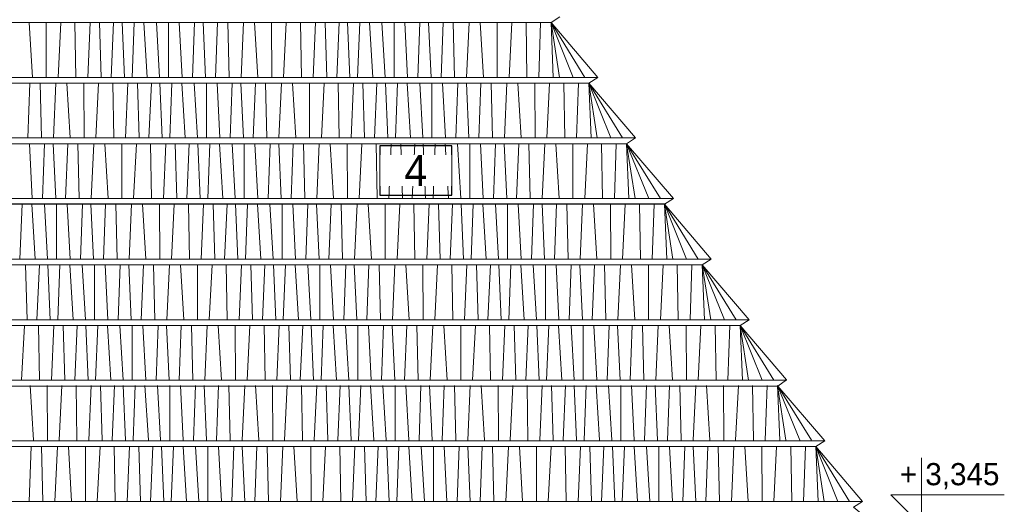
# Model space of a CAD drawing. Header units: centimetres. Extents: x 148485 to 162129, y -6573 to -2118.
# Tile 97 of 167: x 152573 to 152973, y -5879 to -5683. Entities that reach past the tile are written whole.
import ezdxf

# ---------------------------------------------------------------- set-up
doc = ezdxf.new("R2010")
doc.units = ezdxf.units.CM
doc.header["$LTSCALE"] = 0.1
for name, color, linetype, lineweight in [('A_Opisy', 7, 'Continuous', 18), ('ELEWACJE - dach podziały', 34, 'Continuous', 15), ('ELEWACJE - hacz dachówki', 251, 'Continuous', 9)]:
    doc.layers.add(name, color=color, linetype=linetype, lineweight=lineweight)
doc.layers.add('A_opisy elewacji', color=7, linetype='Continuous')
doc.layers.add('A_wymiary_zewn', color=4, linetype='Continuous')
doc.styles.add('CG', font='FL Pismo Techniczne.ttf')
doc.styles.add('TECH', font='flptechn.ttf')

msp = doc.modelspace()

# ---------------------------------------------------------------- linework, layer by layer
at = {"layer": 'A_Opisy'}
msp.add_lwpolyline([(152939.075, -5860.56), (152939.075, -5888.06), (152926.575, -5875.56), (152972.736, -5875.56)], dxfattribs=at)
at = {"layer": 'A_opisy elewacji'}
msp.add_lwpolyline([(152748.271, -5753.867), (152748.271, -5733.867), (152719.015, -5733.867), (152719.015, -5753.867)], close=True, dxfattribs=at)
at = {"layer": 'A_wymiary_zewn'}
msp.add_lwpolyline([(152834.683, -5757.603), (152440.364, -5757.603)], dxfattribs=at)
at = {"layer": 'ELEWACJE - dach podziały'}
for points in [[(152467.476, -5706.091), (152807.572, -5706.091)], [(152452.109, -5730.685), (152822.939, -5730.685)], [(152436.741, -5755.278), (152838.307, -5755.278)], [(152421.373, -5779.872), (152853.675, -5779.872)], [(152406.006, -5804.465), (152869.042, -5804.465)], [(152390.638, -5829.058), (152884.41, -5829.058)], [(152375.27, -5853.652), (152899.777, -5853.652)], [(152359.903, -5878.245), (152915.145, -5878.245)]]:
    msp.add_lwpolyline(points, dxfattribs=at)
at = {"layer": 'ELEWACJE - hacz dachówki'}
for p, q in [((152576.533, -5683.823), (152577.878, -5706.091)), ((152583.44, -5683.823), (152583.526, -5706.091)), ((152589.413, -5683.823), (152588.298, -5706.091)), ((152595.196, -5683.823), (152595.563, -5706.091)), ((152600.373, -5706.091), (152601.336, -5683.823)), ((152605.859, -5706.091), (152605.179, -5683.823)), ((152609.892, -5706.091), (152610.855, -5683.823)), ((152615.303, -5706.091), (152614.341, -5683.823)), ((152618.363, -5706.091), (152619.237, -5683.823)), ((152624.582, -5706.091), (152623.199, -5683.823)), ((152629.563, -5706.091), (152628.252, -5683.823)), ((152633.248, -5706.091), (152633.248, -5683.823)), ((152638.726, -5706.091), (152637.561, -5683.823)), ((152642.905, -5706.091), (152643.706, -5683.823)), ((152648.228, -5706.091), (152647.208, -5683.823)), ((152653.105, -5683.823), (152652.279, -5706.091)), ((152657.272, -5683.823), (152657.822, -5706.091)), ((152663.708, -5683.823), (152662.68, -5706.091)), ((152668.146, -5683.823), (152669.491, -5706.091)), ((152675.053, -5683.823), (152675.139, -5706.091)), ((152681.026, -5683.823), (152679.911, -5706.091)), ((152686.81, -5683.823), (152687.176, -5706.091)), ((152691.986, -5706.091), (152692.949, -5683.823)), ((152697.472, -5706.091), (152696.793, -5683.823)), ((152701.505, -5706.091), (152702.468, -5683.823)), ((152706.917, -5706.091), (152705.954, -5683.823)), ((152709.977, -5706.091), (152710.85, -5683.823)), ((152716.195, -5706.091), (152714.812, -5683.823)), ((152721.176, -5706.091), (152719.866, -5683.823)), ((152724.862, -5706.091), (152724.862, -5683.823)), ((152730.339, -5706.091), (152729.175, -5683.823)), ((152734.518, -5706.091), (152735.319, -5683.823)), ((152739.841, -5706.091), (152738.822, -5683.823)), ((152744.718, -5683.823), (152743.892, -5706.091)), ((152748.885, -5683.823), (152749.435, -5706.091)), ((152755.321, -5683.823), (152754.294, -5706.091)), ((152759.76, -5683.823), (152761.104, -5706.091)), ((152766.666, -5683.823), (152766.753, -5706.091)), ((152772.639, -5683.823), (152771.524, -5706.091)), ((152778.423, -5683.823), (152778.79, -5706.091)), ((152784.358, -5683.823), (152783.6, -5706.091)), ((152788.581, -5683.823), (152789.484, -5706.091)), ((152576.859, -5708.417), (152576.033, -5730.685)), ((152581.026, -5708.417), (152581.576, -5730.685)), ((152587.462, -5708.417), (152586.435, -5730.685)), ((152591.901, -5708.417), (152593.245, -5730.685)), ((152598.807, -5708.417), (152598.894, -5730.685)), ((152604.78, -5708.417), (152603.665, -5730.685)), ((152610.564, -5708.417), (152610.931, -5730.685)), ((152615.741, -5730.685), (152616.704, -5708.417)), ((152621.227, -5730.685), (152620.547, -5708.417)), ((152625.259, -5730.685), (152626.222, -5708.417)), ((152630.671, -5730.685), (152629.708, -5708.417)), ((152633.731, -5730.685), (152634.605, -5708.417)), ((152639.95, -5730.685), (152638.567, -5708.417)), ((152644.931, -5730.685), (152643.62, -5708.417)), ((152648.616, -5730.685), (152648.616, -5708.417)), ((152654.093, -5730.685), (152652.929, -5708.417)), ((152658.272, -5730.685), (152659.073, -5708.417)), ((152663.595, -5730.685), (152662.576, -5708.417)), ((152668.473, -5708.417), (152667.646, -5730.685)), ((152672.639, -5708.417), (152673.189, -5730.685)), ((152679.076, -5708.417), (152678.048, -5730.685)), ((152683.514, -5708.417), (152684.859, -5730.685)), ((152690.421, -5708.417), (152690.507, -5730.685)), ((152696.394, -5708.417), (152695.279, -5730.685)), ((152702.177, -5708.417), (152702.544, -5730.685)), ((152707.354, -5730.685), (152708.317, -5708.417)), ((152712.84, -5730.685), (152712.16, -5708.417)), ((152716.873, -5730.685), (152717.836, -5708.417)), ((152722.284, -5730.685), (152721.322, -5708.417)), ((152725.344, -5730.685), (152726.218, -5708.417)), ((152731.563, -5730.685), (152730.18, -5708.417)), ((152736.544, -5730.685), (152735.233, -5708.417)), ((152740.229, -5730.685), (152740.229, -5708.417)), ((152745.707, -5730.685), (152744.542, -5708.417)), ((152749.886, -5730.685), (152750.687, -5708.417)), ((152755.209, -5730.685), (152754.189, -5708.417)), ((152760.086, -5708.417), (152759.26, -5730.685)), ((152764.253, -5708.417), (152764.803, -5730.685)), ((152770.689, -5708.417), (152769.661, -5730.685)), ((152775.127, -5708.417), (152776.472, -5730.685)), ((152782.034, -5708.417), (152782.12, -5730.685)), ((152788.007, -5708.417), (152786.892, -5730.685)), ((152793.791, -5708.417), (152794.157, -5730.685)), ((152799.726, -5708.417), (152798.967, -5730.685)), ((152803.948, -5708.417), (152804.852, -5730.685)), ((152577.848, -5755.278), (152576.683, -5733.01)), ((152582.027, -5755.278), (152582.828, -5733.01)), ((152587.35, -5755.278), (152586.33, -5733.01)), ((152592.227, -5733.01), (152591.401, -5755.278)), ((152596.394, -5733.01), (152596.944, -5755.278)), ((152602.83, -5733.01), (152601.802, -5755.278)), ((152607.268, -5733.01), (152608.613, -5755.278)), ((152614.175, -5733.01), (152614.261, -5755.278)), ((152620.148, -5733.01), (152619.033, -5755.278)), ((152625.932, -5733.01), (152626.298, -5755.278)), ((152631.108, -5755.278), (152632.071, -5733.01)), ((152636.594, -5755.278), (152635.915, -5733.01)), ((152640.627, -5755.278), (152641.59, -5733.01)), ((152646.039, -5755.278), (152645.076, -5733.01)), ((152649.099, -5755.278), (152649.972, -5733.01)), ((152655.317, -5755.278), (152653.934, -5733.01)), ((152660.298, -5755.278), (152658.988, -5733.01)), ((152663.984, -5755.278), (152663.984, -5733.01)), ((152669.461, -5755.278), (152668.297, -5733.01)), ((152673.64, -5755.278), (152674.441, -5733.01)), ((152678.963, -5755.278), (152677.944, -5733.01)), ((152683.84, -5733.01), (152683.014, -5755.278)), ((152688.007, -5733.01), (152688.557, -5755.278)), ((152694.443, -5733.01), (152693.416, -5755.278)), ((152698.882, -5733.01), (152700.226, -5755.278)), ((152705.788, -5733.01), (152705.875, -5755.278)), ((152711.761, -5733.01), (152710.646, -5755.278)), ((152717.545, -5733.01), (152717.912, -5755.278)), ((152722.722, -5755.278), (152723.685, -5733.01)), ((152728.208, -5755.278), (152727.528, -5733.01)), ((152732.24, -5755.278), (152733.203, -5733.01)), ((152737.652, -5755.278), (152736.689, -5733.01)), ((152740.712, -5755.278), (152741.586, -5733.01)), ((152746.931, -5755.278), (152745.548, -5733.01)), ((152751.911, -5755.278), (152750.601, -5733.01)), ((152755.597, -5755.278), (152755.597, -5733.01)), ((152761.074, -5755.278), (152759.91, -5733.01)), ((152765.253, -5755.278), (152766.054, -5733.01)), ((152770.576, -5755.278), (152769.557, -5733.01)), ((152775.454, -5733.01), (152774.627, -5755.278)), ((152779.62, -5733.01), (152780.17, -5755.278)), ((152786.057, -5733.01), (152785.029, -5755.278)), ((152790.495, -5733.01), (152791.84, -5755.278)), ((152797.402, -5733.01), (152797.488, -5755.278)), ((152803.374, -5733.01), (152802.26, -5755.278)), ((152809.158, -5733.01), (152809.525, -5755.278)), ((152815.093, -5733.01), (152814.335, -5755.278)), ((152819.316, -5733.01), (152820.219, -5755.278)), ((152572.853, -5779.872), (152573.727, -5757.603)), ((152579.072, -5779.872), (152577.689, -5757.603)), ((152584.053, -5779.872), (152582.742, -5757.603)), ((152587.738, -5779.872), (152587.738, -5757.603)), ((152593.215, -5779.872), (152592.051, -5757.603)), ((152597.394, -5779.872), (152598.195, -5757.603)), ((152602.717, -5779.872), (152601.698, -5757.603)), ((152607.595, -5757.603), (152606.768, -5779.872)), ((152611.761, -5757.603), (152612.311, -5779.872)), ((152618.198, -5757.603), (152617.17, -5779.872)), ((152622.636, -5757.603), (152623.981, -5779.872)), ((152629.543, -5757.603), (152629.629, -5779.872)), ((152635.516, -5757.603), (152634.401, -5779.872)), ((152641.299, -5757.603), (152641.666, -5779.872)), ((152646.476, -5779.872), (152647.439, -5757.603)), ((152651.962, -5779.872), (152651.282, -5757.603)), ((152655.995, -5779.872), (152656.958, -5757.603)), ((152661.406, -5779.872), (152660.444, -5757.603)), ((152664.466, -5779.872), (152665.34, -5757.603)), ((152670.685, -5779.872), (152669.302, -5757.603)), ((152675.666, -5779.872), (152674.355, -5757.603)), ((152679.351, -5779.872), (152679.351, -5757.603)), ((152684.829, -5779.872), (152683.664, -5757.603)), ((152689.008, -5779.872), (152689.809, -5757.603)), ((152694.331, -5779.872), (152693.311, -5757.603)), ((152699.208, -5757.603), (152698.382, -5779.872)), ((152703.375, -5757.603), (152703.925, -5779.872)), ((152709.811, -5757.603), (152708.783, -5779.872)), ((152714.249, -5757.603), (152715.594, -5779.872)), ((152721.156, -5757.603), (152721.242, -5779.872)), ((152727.129, -5757.603), (152726.014, -5779.872)), ((152732.913, -5757.603), (152733.279, -5779.872)), ((152738.089, -5779.872), (152739.052, -5757.603)), ((152743.575, -5779.872), (152742.896, -5757.603)), ((152747.608, -5779.872), (152748.571, -5757.603)), ((152753.02, -5779.872), (152752.057, -5757.603)), ((152756.08, -5779.872), (152756.953, -5757.603)), ((152762.298, -5779.872), (152760.915, -5757.603)), ((152767.279, -5779.872), (152765.969, -5757.603)), ((152770.965, -5779.872), (152770.965, -5757.603)), ((152776.442, -5779.872), (152775.278, -5757.603)), ((152780.621, -5779.872), (152781.422, -5757.603)), ((152785.944, -5779.872), (152784.925, -5757.603)), ((152790.821, -5757.603), (152789.995, -5779.872)), ((152794.988, -5757.603), (152795.538, -5779.872)), ((152801.424, -5757.603), (152800.397, -5779.872)), ((152805.863, -5757.603), (152807.207, -5779.872)), ((152812.769, -5757.603), (152812.856, -5779.872)), ((152818.742, -5757.603), (152817.627, -5779.872)), ((152824.526, -5757.603), (152824.893, -5779.872)), ((152830.461, -5757.603), (152829.702, -5779.872)), ((152834.683, -5757.603), (152835.587, -5779.872)), ((152575.716, -5804.465), (152575.037, -5782.197)), ((152579.749, -5804.465), (152580.712, -5782.197)), ((152585.161, -5804.465), (152584.198, -5782.197)), ((152588.221, -5804.465), (152589.094, -5782.197)), ((152594.439, -5804.465), (152593.056, -5782.197)), ((152599.42, -5804.465), (152598.11, -5782.197)), ((152603.106, -5804.465), (152603.106, -5782.197)), ((152608.583, -5804.465), (152607.419, -5782.197)), ((152612.762, -5804.465), (152613.563, -5782.197)), ((152618.085, -5804.465), (152617.066, -5782.197)), ((152622.962, -5782.197), (152622.136, -5804.465)), ((152627.129, -5782.197), (152627.679, -5804.465)), ((152633.565, -5782.197), (152632.538, -5804.465)), ((152638.004, -5782.197), (152639.348, -5804.465)), ((152644.91, -5782.197), (152644.997, -5804.465)), ((152650.883, -5782.197), (152649.768, -5804.465)), ((152656.667, -5782.197), (152657.034, -5804.465)), ((152661.844, -5804.465), (152662.807, -5782.197)), ((152667.33, -5804.465), (152666.65, -5782.197)), ((152671.362, -5804.465), (152672.325, -5782.197)), ((152676.774, -5804.465), (152675.811, -5782.197)), ((152679.834, -5804.465), (152680.708, -5782.197)), ((152686.053, -5804.465), (152684.67, -5782.197)), ((152691.033, -5804.465), (152689.723, -5782.197)), ((152694.719, -5804.465), (152694.719, -5782.197)), ((152700.196, -5804.465), (152699.032, -5782.197)), ((152704.375, -5804.465), (152705.176, -5782.197)), ((152709.698, -5804.465), (152708.679, -5782.197)), ((152714.576, -5782.197), (152713.749, -5804.465)), ((152718.742, -5782.197), (152719.292, -5804.465)), ((152725.179, -5782.197), (152724.151, -5804.465)), ((152729.617, -5782.197), (152730.962, -5804.465)), ((152736.524, -5782.197), (152736.61, -5804.465)), ((152742.496, -5782.197), (152741.382, -5804.465)), ((152748.28, -5782.197), (152748.647, -5804.465)), ((152753.457, -5804.465), (152754.42, -5782.197)), ((152758.943, -5804.465), (152758.263, -5782.197)), ((152762.976, -5804.465), (152763.939, -5782.197)), ((152768.387, -5804.465), (152767.425, -5782.197)), ((152771.447, -5804.465), (152772.321, -5782.197)), ((152777.666, -5804.465), (152776.283, -5782.197)), ((152782.647, -5804.465), (152781.336, -5782.197)), ((152786.332, -5804.465), (152786.332, -5782.197)), ((152791.81, -5804.465), (152790.645, -5782.197)), ((152795.989, -5804.465), (152796.789, -5782.197)), ((152801.312, -5804.465), (152800.292, -5782.197)), ((152806.189, -5782.197), (152805.363, -5804.465)), ((152810.355, -5782.197), (152810.906, -5804.465)), ((152816.792, -5782.197), (152815.764, -5804.465)), ((152821.23, -5782.197), (152822.575, -5804.465)), ((152828.137, -5782.197), (152828.223, -5804.465)), ((152834.11, -5782.197), (152832.995, -5804.465)), ((152839.894, -5782.197), (152840.26, -5804.465)), ((152845.829, -5782.197), (152845.07, -5804.465)), ((152850.051, -5782.197), (152850.955, -5804.465)), ((152574.638, -5806.79), (152573.523, -5829.058)), ((152580.421, -5806.79), (152580.788, -5829.058)), ((152585.598, -5829.058), (152586.561, -5806.79)), ((152591.084, -5829.058), (152590.404, -5806.79)), ((152595.117, -5829.058), (152596.08, -5806.79)), ((152600.528, -5829.058), (152599.566, -5806.79)), ((152603.588, -5829.058), (152604.462, -5806.79)), ((152609.807, -5829.058), (152608.424, -5806.79)), ((152614.788, -5829.058), (152613.477, -5806.79)), ((152618.473, -5829.058), (152618.473, -5806.79)), ((152623.951, -5829.058), (152622.786, -5806.79)), ((152628.13, -5829.058), (152628.931, -5806.79)), ((152633.453, -5829.058), (152632.433, -5806.79)), ((152638.33, -5806.79), (152637.504, -5829.058)), ((152642.497, -5806.79), (152643.047, -5829.058)), ((152648.933, -5806.79), (152647.905, -5829.058)), ((152653.371, -5806.79), (152654.716, -5829.058)), ((152660.278, -5806.79), (152660.364, -5829.058)), ((152666.251, -5806.79), (152665.136, -5829.058)), ((152672.035, -5806.79), (152672.401, -5829.058)), ((152677.211, -5829.058), (152678.174, -5806.79)), ((152682.697, -5829.058), (152682.018, -5806.79)), ((152686.73, -5829.058), (152687.693, -5806.79)), ((152692.142, -5829.058), (152691.179, -5806.79)), ((152695.202, -5829.058), (152696.075, -5806.79)), ((152701.42, -5829.058), (152700.037, -5806.79)), ((152706.401, -5829.058), (152705.091, -5806.79)), ((152710.087, -5829.058), (152710.087, -5806.79)), ((152715.564, -5829.058), (152714.4, -5806.79)), ((152719.743, -5829.058), (152720.544, -5806.79)), ((152725.066, -5829.058), (152724.047, -5806.79)), ((152729.943, -5806.79), (152729.117, -5829.058)), ((152734.11, -5806.79), (152734.66, -5829.058)), ((152740.546, -5806.79), (152739.519, -5829.058)), ((152744.985, -5806.79), (152746.329, -5829.058)), ((152751.891, -5806.79), (152751.978, -5829.058)), ((152757.864, -5806.79), (152756.749, -5829.058)), ((152763.648, -5806.79), (152764.015, -5829.058)), ((152768.825, -5829.058), (152769.788, -5806.79)), ((152774.311, -5829.058), (152773.631, -5806.79)), ((152778.343, -5829.058), (152779.306, -5806.79)), ((152783.755, -5829.058), (152782.792, -5806.79)), ((152786.815, -5829.058), (152787.689, -5806.79)), ((152793.034, -5829.058), (152791.651, -5806.79)), ((152798.014, -5829.058), (152796.704, -5806.79)), ((152801.7, -5829.058), (152801.7, -5806.79)), ((152807.177, -5829.058), (152806.013, -5806.79)), ((152811.356, -5829.058), (152812.157, -5806.79)), ((152816.679, -5829.058), (152815.66, -5806.79)), ((152821.556, -5806.79), (152820.73, -5829.058)), ((152825.723, -5806.79), (152826.273, -5829.058)), ((152832.16, -5806.79), (152831.132, -5829.058)), ((152836.598, -5806.79), (152837.943, -5829.058)), ((152843.505, -5806.79), (152843.591, -5829.058)), ((152849.477, -5806.79), (152848.363, -5829.058)), ((152855.261, -5806.79), (152855.628, -5829.058)), ((152861.196, -5806.79), (152860.438, -5829.058)), ((152865.419, -5806.79), (152866.322, -5829.058)), ((152576.968, -5831.168), (152578.312, -5853.436)), ((152583.874, -5831.168), (152583.961, -5853.436)), ((152589.847, -5831.168), (152588.732, -5853.436)), ((152595.631, -5831.168), (152595.998, -5853.436)), ((152600.807, -5853.436), (152601.771, -5831.168)), ((152606.294, -5853.436), (152605.614, -5831.168)), ((152610.326, -5853.436), (152611.289, -5831.168)), ((152615.738, -5853.436), (152614.775, -5831.168)), ((152618.798, -5853.436), (152619.671, -5831.168)), ((152625.017, -5853.436), (152623.634, -5831.168)), ((152629.997, -5853.436), (152628.687, -5831.168)), ((152633.683, -5853.436), (152633.683, -5831.168)), ((152639.16, -5853.436), (152637.996, -5831.168)), ((152643.339, -5853.436), (152644.14, -5831.168)), ((152648.662, -5853.436), (152647.643, -5831.168)), ((152653.539, -5831.168), (152652.713, -5853.436)), ((152657.706, -5831.168), (152658.256, -5853.436)), ((152664.143, -5831.168), (152663.115, -5853.436)), ((152668.581, -5831.168), (152669.926, -5853.436)), ((152675.488, -5831.168), (152675.574, -5853.436)), ((152681.46, -5831.168), (152680.346, -5853.436)), ((152687.244, -5831.168), (152687.611, -5853.436)), ((152692.421, -5853.436), (152693.384, -5831.168)), ((152697.907, -5853.436), (152697.227, -5831.168)), ((152701.94, -5853.436), (152702.903, -5831.168)), ((152707.351, -5853.436), (152706.388, -5831.168)), ((152710.411, -5853.436), (152711.285, -5831.168)), ((152716.63, -5853.436), (152715.247, -5831.168)), ((152721.611, -5853.436), (152720.3, -5831.168)), ((152725.296, -5853.436), (152725.296, -5831.168)), ((152730.774, -5853.436), (152729.609, -5831.168)), ((152734.953, -5853.436), (152735.753, -5831.168)), ((152740.275, -5853.436), (152739.256, -5831.168)), ((152745.153, -5831.168), (152744.327, -5853.436)), ((152749.319, -5831.168), (152749.87, -5853.436)), ((152755.756, -5831.168), (152754.728, -5853.436)), ((152760.194, -5831.168), (152761.539, -5853.436)), ((152767.101, -5831.168), (152767.187, -5853.436)), ((152773.074, -5831.168), (152771.959, -5853.436)), ((152778.858, -5831.168), (152779.224, -5853.436)), ((152784.034, -5853.436), (152784.997, -5831.168)), ((152789.52, -5853.436), (152788.84, -5831.168)), ((152793.553, -5853.436), (152794.516, -5831.168)), ((152798.965, -5853.436), (152798.002, -5831.168)), ((152802.025, -5853.436), (152802.898, -5831.168)), ((152808.243, -5853.436), (152806.86, -5831.168)), ((152813.224, -5853.436), (152811.914, -5831.168)), ((152816.91, -5853.436), (152816.91, -5831.168)), ((152822.387, -5853.436), (152821.222, -5831.168)), ((152826.566, -5853.436), (152827.367, -5831.168)), ((152831.889, -5853.436), (152830.87, -5831.168)), ((152836.766, -5831.168), (152835.94, -5853.436)), ((152840.933, -5831.168), (152841.483, -5853.436)), ((152847.369, -5831.168), (152846.342, -5853.436)), ((152851.807, -5831.168), (152853.152, -5853.436)), ((152858.714, -5831.168), (152858.8, -5853.436)), ((152864.687, -5831.168), (152863.572, -5853.436)), ((152870.471, -5831.168), (152870.838, -5853.436)), ((152876.406, -5831.168), (152875.647, -5853.436)), ((152880.628, -5831.168), (152881.532, -5853.436)), ((152577.452, -5855.977), (152576.626, -5878.245)), ((152581.619, -5855.977), (152582.169, -5878.245)), ((152588.055, -5855.977), (152587.027, -5878.245)), ((152592.493, -5855.977), (152593.838, -5878.245)), ((152599.4, -5855.977), (152599.486, -5878.245)), ((152605.373, -5855.977), (152604.258, -5878.245)), ((152611.157, -5855.977), (152611.523, -5878.245)), ((152616.333, -5878.245), (152617.296, -5855.977)), ((152621.819, -5878.245), (152621.14, -5855.977)), ((152625.852, -5878.245), (152626.815, -5855.977)), ((152631.264, -5878.245), (152630.301, -5855.977)), ((152634.324, -5878.245), (152635.197, -5855.977)), ((152640.542, -5878.245), (152639.159, -5855.977)), ((152645.523, -5878.245), (152644.213, -5855.977)), ((152649.209, -5878.245), (152649.209, -5855.977)), ((152654.686, -5878.245), (152653.522, -5855.977)), ((152658.865, -5878.245), (152659.666, -5855.977)), ((152664.188, -5878.245), (152663.169, -5855.977)), ((152669.065, -5855.977), (152668.239, -5878.245)), ((152673.232, -5855.977), (152673.782, -5878.245)), ((152679.668, -5855.977), (152678.641, -5878.245)), ((152684.107, -5855.977), (152685.451, -5878.245)), ((152691.013, -5855.977), (152691.1, -5878.245)), ((152696.986, -5855.977), (152695.871, -5878.245)), ((152702.77, -5855.977), (152703.137, -5878.245)), ((152707.947, -5878.245), (152708.91, -5855.977)), ((152713.433, -5878.245), (152712.753, -5855.977)), ((152717.465, -5878.245), (152718.428, -5855.977)), ((152722.877, -5878.245), (152721.914, -5855.977)), ((152725.937, -5878.245), (152726.811, -5855.977)), ((152732.156, -5878.245), (152730.773, -5855.977)), ((152737.136, -5878.245), (152735.826, -5855.977)), ((152740.822, -5878.245), (152740.822, -5855.977)), ((152746.299, -5878.245), (152745.135, -5855.977)), ((152750.478, -5878.245), (152751.279, -5855.977)), ((152755.801, -5878.245), (152754.782, -5855.977)), ((152760.678, -5855.977), (152759.852, -5878.245)), ((152764.845, -5855.977), (152765.395, -5878.245)), ((152771.282, -5855.977), (152770.254, -5878.245)), ((152775.72, -5855.977), (152777.065, -5878.245)), ((152782.627, -5855.977), (152782.713, -5878.245)), ((152788.599, -5855.977), (152787.485, -5878.245)), ((152794.383, -5855.977), (152794.75, -5878.245)), ((152799.56, -5878.245), (152800.523, -5855.977)), ((152805.046, -5878.245), (152804.366, -5855.977)), ((152809.079, -5878.245), (152810.042, -5855.977)), ((152814.49, -5878.245), (152813.528, -5855.977)), ((152817.55, -5878.245), (152818.424, -5855.977)), ((152823.769, -5878.245), (152822.386, -5855.977)), ((152828.75, -5878.245), (152827.439, -5855.977)), ((152832.435, -5878.245), (152832.435, -5855.977)), ((152837.913, -5878.245), (152836.748, -5855.977)), ((152842.092, -5878.245), (152842.892, -5855.977)), ((152847.414, -5878.245), (152846.395, -5855.977)), ((152852.292, -5855.977), (152851.466, -5878.245)), ((152856.458, -5855.977), (152857.009, -5878.245)), ((152862.895, -5855.977), (152861.867, -5878.245)), ((152867.333, -5855.977), (152868.678, -5878.245)), ((152874.24, -5855.977), (152874.326, -5878.245)), ((152880.213, -5855.977), (152879.098, -5878.245)), ((152885.997, -5855.977), (152886.363, -5878.245)), ((152891.932, -5855.977), (152891.173, -5878.245)), ((152896.154, -5855.977), (152897.058, -5878.245))]:
    msp.add_line(p, q, dxfattribs=at)
for points in [[(152486.467, -5683.823), (152788.581, -5683.823)], [(152791.999, -5706.091), (152788.581, -5683.823)], [(152788.581, -5683.823), (152797.581, -5706.091)], [(152802.294, -5706.091), (152788.581, -5683.823)], [(152471.1, -5708.417), (152803.948, -5708.417)], [(152807.366, -5730.685), (152803.948, -5708.417)], [(152803.948, -5708.417), (152812.948, -5730.685)], [(152817.662, -5730.685), (152803.948, -5708.417)], [(152455.732, -5733.01), (152819.316, -5733.01)], [(152822.734, -5755.278), (152819.316, -5733.01)], [(152819.316, -5733.01), (152828.316, -5755.278)], [(152833.03, -5755.278), (152819.316, -5733.01)], [(152834.683, -5757.603), (152440.364, -5757.603)], [(152838.102, -5779.872), (152834.683, -5757.603)], [(152834.683, -5757.603), (152843.683, -5779.872)], [(152848.397, -5779.872), (152834.683, -5757.603)], [(152424.997, -5782.197), (152850.051, -5782.197)], [(152853.469, -5804.465), (152850.051, -5782.197)], [(152850.051, -5782.197), (152859.051, -5804.465)], [(152863.765, -5804.465), (152850.051, -5782.197)], [(152865.419, -5806.79), (152409.629, -5806.79)], [(152868.837, -5829.058), (152865.419, -5806.79)], [(152865.419, -5806.79), (152874.419, -5829.058)], [(152879.133, -5829.058), (152865.419, -5806.79)], [(152394.261, -5831.384), (152880.786, -5831.384)], [(152884.046, -5853.436), (152880.628, -5831.168)], [(152880.628, -5831.168), (152889.628, -5853.436)], [(152894.342, -5853.436), (152880.628, -5831.168)], [(152896.154, -5855.977), (152378.894, -5855.977)], [(152899.572, -5878.245), (152896.154, -5855.977)], [(152896.154, -5855.977), (152905.154, -5878.245)], [(152909.868, -5878.245), (152896.154, -5855.977)]]:
    msp.add_lwpolyline(points, dxfattribs=at)

# ---------------------------------------------------------------- texts
at = {"layer": 'A_Opisy', "color": 4, "style": 'TECH'}
msp.add_text('+ 3,345', height=9, dxfattribs=at).set_placement((152930.272, -5871.674))

# ---------------------------------------------------------------- next in the draw order: texts
at = {"layer": 'A_opisy elewacji', "insert": (152733.643, -5743.867), "char_height": 12.5, "width": 28.756, "attachment_point": 5, "style": 'CG', "bg_fill": 3, "box_fill_scale": 1, "bg_fill_color": 1, "bg_fill_transparency": 0}
msp.add_mtext('4', dxfattribs=at)

# ---------------------------------------------------------------- next in the draw order: linework, layer by layer
at = {"layer": 'ELEWACJE - dach podziały'}
msp.add_lwpolyline([(152354.456, -5888.06), (152920.592, -5888.06), (152911.522, -5880.57), (152915.145, -5878.245), (152896.154, -5855.977), (152899.777, -5853.652), (152880.786, -5831.384), (152884.252, -5828.843), (152865.419, -5806.79), (152869.042, -5804.465), (152850.051, -5782.197), (152853.675, -5779.872), (152834.683, -5757.603), (152838.307, -5755.278), (152819.316, -5733.01), (152822.939, -5730.685), (152803.948, -5708.417), (152807.572, -5706.091), (152788.581, -5683.823), (152792.204, -5681.498)], dxfattribs=at)

doc.saveas('drawing.dxf')
